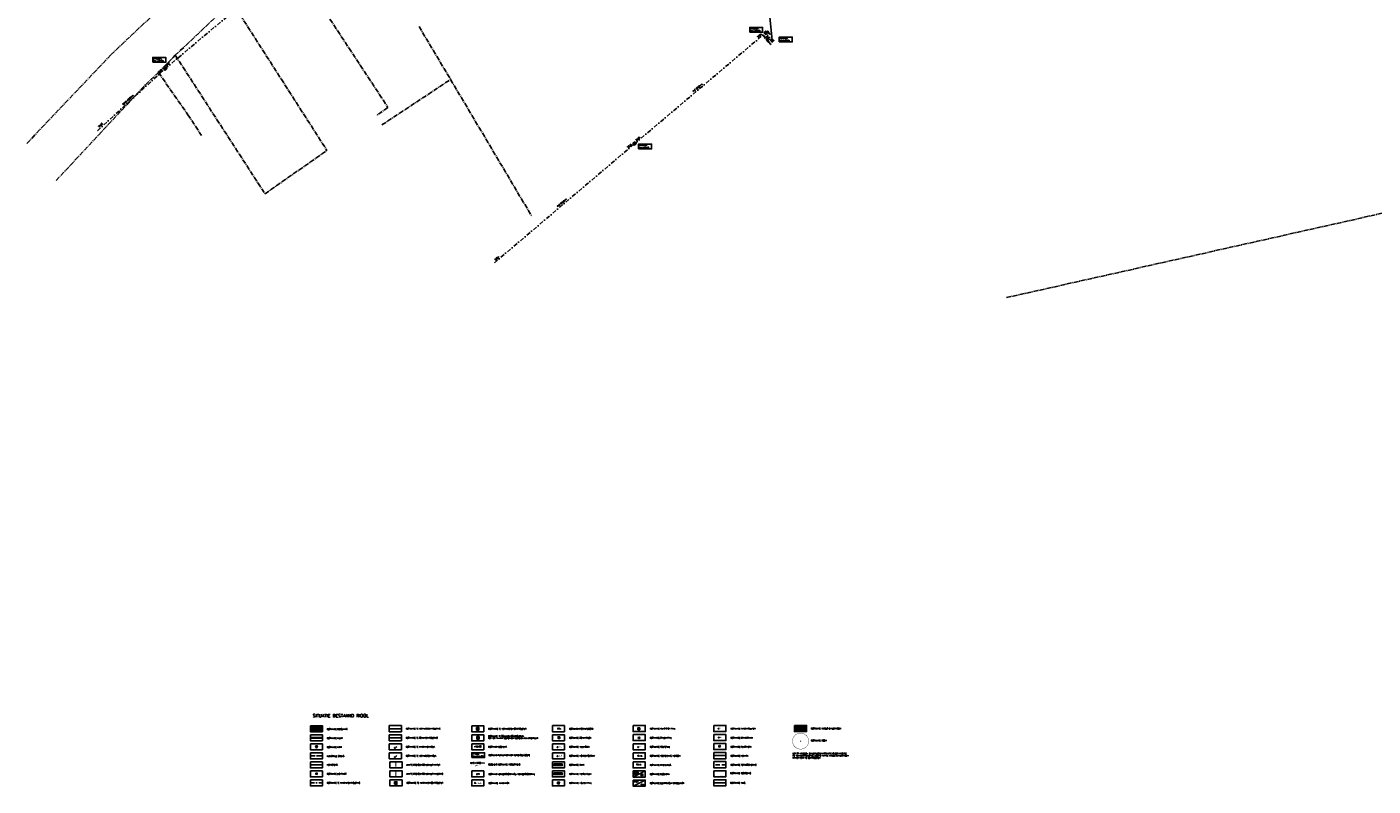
# Model space of a CAD drawing. Header units: metres. Extents: x 202952 to 203755, y 349031 to 349702.
# Tile 1 of 84: x 202983 to 203400, y 349031 to 349266. Entities that reach past the tile are written whole.
import ezdxf
from ezdxf.enums import TextEntityAlignment as Align

# ---------------------------------------------------------------- set-up
doc = ezdxf.new("R2010")
doc.units = ezdxf.units.M
for name, pattern in [('1-200 CENTER', [4.28625, 2.8575, -0.47625, 0.47625, -0.47625]), ('1-200 DASHDOT', [2.54, 1.27, -0.635, 0, -0.635]), ('1-200 DASHED', [1.905, 1.27, -0.635])]:
    doc.linetypes.add(name, pattern=pattern)
for name, color, linetype in [('PH-ALG-WERKGRENS', 3, '1-200 WERKGRENS'), ('PH-BEST-BEBOUWING', 1, 'Continuous'), ('PH-BEST-BEBOUWING-ARCERING', 254, 'Continuous'), ('PH-BEST-BOEMBAK', 6, 'Continuous'), ('PH-BEST-BRIEVENBUS', 6, 'Continuous'), ('PH-BEST-CAIKAST', 6, 'Continuous'), ('PH-BEST-ELKETRAKAST', 6, 'Continuous'), ('PH-BEST-HAAG-HANDHAVEN', 96, '1-200 BLOKHAAG'), ('PH-BEST-INFORMATIEBORD', 6, 'Continuous'), ('PH-BEST-INRIT', 8, 'Continuous'), ('PH-BEST-KADASTRALE-GRENS', 240, '1-200 CENTER'), ('PH-BEST-KL-DATA_ZIGGO BV', 115, '1-200 ZIGGO'), ('PH-BEST-KL-GAS_LAGEDRUK_ENEXIS', 115, '1-200 GASLEIDING LAGE DRUK'), ('PH-BEST-KL-LAAGSPANNING-ENEXIS', 115, '1-200 LAAGSPANNING'), ('PH-BEST-LICHTMAST-HANDHAVENB', 6, 'Continuous'), ('PH-BEST-MUUR-INDICATIEF INGETEKEND', 1, 'Continuous'), ('PH-BEST-PUT-HANDHAVEN', 44, 'Continuous'), ('PH-BEST-RIO-DICHTSCHUIMEN', 222, '1-200 BATTING'), ('PH-BEST-RIO-HANDHAVEN-GEMENGD', 44, '1-200 DASHDOT'), ('PH-BEST-RIO-KOLK TE VERWIJDEREN', 20, 'Continuous'), ('PH-BEST-RIO-PUT-VERVALLEN', 20, 'Continuous'), ('PH-BEST-RIO-TE SCHUIMEN PUT', 222, 'Continuous'), ('PH-BEST-RIO-TEKST', 8, 'Continuous'), ('PH-BEST-RIO-TEKST-PUTTENSTAAT', 8, 'Continuous'), ('PH-BEST-RIO-TEKST-VLOEIVLAK', 8, 'Continuous'), ('PH-BEST-RIO-VERWIJDEREN', 20, '1-200 ZIGZAG'), ('PH-BEST-VOORZIENING MEIBOOM', 6, 'Continuous'), ('PH-INM-AFSLUITER WATER', 6, 'Continuous'), ('PH-INM-AFVALBAK', 6, 'Continuous'), ('PH-INM-ANWBMAST', 6, 'Continuous'), ('PH-INM-BANK', 6, 'Continuous'), ('PH-INM-BANK TEKST', 6, 'Continuous'), ('PH-INM-BOOM-HANDHAVEN', 96, 'Continuous'), ('PH-INM-BRANDKRAAN', 6, 'Continuous'), ('PH-INM-HEKWERK', 6, '1-200 HEKWERK'), ('PH-INM-KOLK VERWIJDEREN', 6, 'Continuous'), ('PH-INM-KUNSTOBJECT', 6, 'Continuous'), ('PH-INM-KUNSTSTOF PAAL', 6, 'Continuous'), ('PH-INM-MEUBILAIR-AFZETPAAL-HOUT', 6, 'Continuous'), ('PH-INM-MEUBILAIR-AFZETPAAL-STAAL', 6, 'Continuous'), ('PH-INM-ROUTEPAAL', 6, 'Continuous'), ('PH-INM-SCHAMPBLOK', 6, 'Continuous'), ('PH-INM-TERRASSCHERM', 6, '1-200 DASHED'), ('PH-INM-VERKEERSBORD', 6, 'Continuous'), ('PH-OPBREEK-BEGROEIING', 96, 'Continuous'), ('PH-OPBREEK-BLOEMBAK', 6, 'Continuous'), ('PH-RIO-SCHILDMUUR-LEIDING', 170, 'Continuous'), ('PH-RIO-SCHILDMUUR-PUT', 240, 'Continuous'), ('PH100', 7, 'Continuous')]:
    doc.layers.add(name, color=color, linetype=linetype)
doc.styles.add('ISO', font='ISO')
doc.styles.add('RDL_MAATVOERING', font='romans.shx')
doc.styles.add('ROMANS', font='romans.shx')
doc.linetypes.add('1-200 BATTING', pattern='A,1.27e-05,-0.127,[134,ltypeshp.shx,S=0.127,R=0,X=-0.127,Y=0],-0.254,[134,ltypeshp.shx,S=0.127,R=180,X=0.127,Y=0],-0.127', length=0.508013)
doc.linetypes.add('1-200 BLOKHAAG', pattern='A,0,-0.035,[1,Gras.shx,S=5,R=0,X=0,Y=0.0025],-0.475', length=0.51)
doc.linetypes.add('1-200 GASLEIDING LAGE DRUK', pattern='A,1.5,-0.6,["GAS LD",ROMANS,S=0.24,R=0,X=-0.5,Y=-0.12],-1', length=3.1)
doc.linetypes.add('1-200 HEKWERK', pattern='A,1.5,-0.4,["X",ROMANS,S=0.24,R=0,X=-0.275,Y=-0.12],-0.05', length=1.95)
doc.linetypes.add('1-200 LAAGSPANNING', pattern='A,1.5,-0.6,["LS",ROMANS,S=0.24,R=0,X=-0.45,Y=-0.12],-0.05', length=2.15)
doc.linetypes.add('1-200 PERSLEIDING', pattern='A,1.5,-0.6,["PERS",ROMANS,S=0.24,R=0,X=-0.5,Y=-0.12],-0.65', length=2.75)
doc.linetypes.add('1-200 WERKGRENS', pattern='A,1.5,-0.6,["WERK",ROMANS,S=0.24,R=0,X=-0.5,Y=-0.12],-0.45', length=2.55)
doc.linetypes.add('1-200 ZIGGO', pattern='A,1.5,-0.6,["ZIGGO",ROMANS,S=0.24,R=0,X=-0.5,Y=-0.12],-0.65', length=2.75)
doc.linetypes.add('1-200 ZIGZAG', pattern='A,0.0001016,-0.2032,[131,ltypeshp.shx,S=0.2032,R=0,X=-0.2032,Y=0],-0.4064,[131,ltypeshp.shx,S=0.2032,R=180,X=0.2032,Y=0],-0.2032', length=0.812902)

# ---------------------------------------------------------------- blocks, each defined once
blk = doc.blocks.new('INRITSYMBOOL')
at = {"layer": 'PH-BEST-INRIT'}
blk.add_lwpolyline([(-0.32, 0.63), (0, 0), (0.31, 0.63)], close=True, dxfattribs=at)
blk = doc.blocks.new('SIE-WEG_PAAL_HOUT')
for p, q in [((-0.1875, 0.1875), (0.1875, -0.1875)), ((0.1875, 0.1875), (-0.1875, -0.1875))]:
    blk.add_line(p, q)
at = {"flags": 128}
blk.add_lwpolyline([(-0.1875, -0.1875), (0.1875, -0.1875), (0.1875, 0.1875), (-0.1875, 0.1875)], close=True, dxfattribs=at)
blk = doc.blocks.new('SIE-WEG_PAAL_KUNSTSTOF')
for p, q in [((-0.19, 0.19), (0.19, -0.19)), ((0.19, 0.19), (-0.19, -0.19))]:
    blk.add_line(p, q)
at = {"flags": 128}
for points in [[(-0.19, -0.19), (0.19, -0.19), (0.19, 0.19), (-0.19, 0.19)], [(-0.09, 0.09), (0.09, 0.09), (0.09, -0.09), (-0.09, -0.09)]]:
    blk.add_lwpolyline(points, close=True, dxfattribs=at)
blk = doc.blocks.new('SIE-WEG_PAAL_BETON')
for radius in [0.25, 0.125]:
    blk.add_circle((0, 0), radius)
blk = doc.blocks.new('77')
at = {"color": 0}
blk.add_circle((0, 0), 0.25, dxfattribs=at)
at = {"color": 0, "style": 'ISO'}
blk.add_attdef('77', (0.6, 0), '', height=0.9, dxfattribs=at)
blk = doc.blocks.new('66')
at = {"color": 0}
blk.add_circle((0, 0), 0.25, dxfattribs=at)
at = {"color": 0, "style": 'RDL_MAATVOERING'}
blk.add_attdef('66', (0.6, 0), '', height=0.4, rotation=3, dxfattribs=at)
blk = doc.blocks.new('65')
at = {"color": 0}
blk.add_circle((0, 0), 0.25, dxfattribs=at)
at = {"color": 0, "style": 'ISO'}
blk.add_attdef('65', (0.6, 0), '', height=0.9, dxfattribs=at)
blk = doc.blocks.new('*U48')
h = blk.add_hatch(color=256)
h.paths.add_polyline_path([(0, 0.375), (-0.375, 0.375), (-0.375, 0), (0, 0)])
h.paths.add_polyline_path([(0.375, -0.375), (0.375, 0), (0, 0), (0, -0.375)])
for p, q in [((-0.375, 0), (0.375, 0)), ((0, 0.375), (0, -0.375))]:
    blk.add_line(p, q)
blk.add_lwpolyline([(-0.375, -0.375), (0.375, -0.375), (0.375, 0.375), (-0.375, 0.375)], close=True)
blk = doc.blocks.new('ANWB')
blk.add_circle((203350.87, 349416.5), 0.25)
at = {"insert": (203351.21, 349416.75), "char_height": 0.9, "attachment_point": 1, "style": 'ISO'}
blk.add_mtext_dynamic_manual_height_columns('ANWB', width=1.4606, gutter_width=2, heights=[0], dxfattribs=at)
blk = doc.blocks.new('*U66')
blk.add_circle((0, 0), 0.15)
at = {"style": 'RDL_MAATVOERING'}
blk.add_text('mb', height=0.4, dxfattribs=at).set_placement((0.3, -0.25))
blk = doc.blocks.new('*U26')
h = blk.add_hatch(color=256)
h.paths.add_polyline_path([(0, 0), (-0.375, 0.375), (-0.375, -0.375)])
h.paths.add_polyline_path([(0.375, 0.375), (0, 0), (0.375, -0.375)])
for p, q in [((-0.375, -0.375), (0.375, 0.375)), ((-0.375, 0.375), (0.375, -0.375))]:
    blk.add_line(p, q)
blk.add_lwpolyline([(-0.375, -0.375), (0.375, -0.375), (0.375, 0.375), (-0.375, 0.375)], close=True)
blk = doc.blocks.new('Materialisatie')
blk.add_solid([(-1.04, 0.17), (-1.04, -0.17), (0, 0)])
at = {"style": 'ROMANS'}
blk.add_attdef('MATERIALISATIE', (-2.63, 0.66), '', height=0.4, dxfattribs=at)
blk = doc.blocks.new('83')
at = {"color": 0}
blk.add_circle((0, 0), 0.25, dxfattribs=at)
at = {"color": 0, "style": 'ISO'}
blk.add_attdef('83', (0.6, 0), '', height=0.9, dxfattribs=at)
blk = doc.blocks.new('CAI-kast')
blk.add_circle((0, 0), 0.15)
at = {"style": 'RDL_MAATVOERING'}
blk.add_text('cai', height=0.4, dxfattribs=at).set_placement((0.3, -0.25))
blk = doc.blocks.new('SCHAMPBLOK')
blk.add_lwpolyline([(203366.28, 349418.82), (203366.73, 349418.54), (203366.44, 349418.08), (203365.99, 349418.36)], close=True)
for points in [[(203366.49, 349418.15), (203366.05, 349418.44)], [(203366.69, 349418.47), (203366.14, 349418.59), (203366.49, 349418.15)], [(203366.24, 349418.75), (203366.69, 349418.47)]]:
    blk.add_lwpolyline(points)
blk = doc.blocks.new('*U52')
h = blk.add_hatch(color=256)
edge = h.paths.add_edge_path()
edge.add_arc((0, 0), 0.142, 90, 270)
edge.add_line((0, -0.14), (0, 0.14))
blk.add_line((0, 0.14), (0, -0.14))
blk.add_circle((0, 0), 0.142)
at = {"ltscale": 0.05, "style": 'ROMANS'}
blk.add_text('K', height=0.3, dxfattribs=at).set_placement((0.28, 0.19))
blk = doc.blocks.new('Elektrakast')
blk.add_circle((0, 0), 0.15)
at = {"style": 'RDL_MAATVOERING'}
blk.add_text('el', height=0.4, dxfattribs=at).set_placement((0.3, -0.25))
blk = doc.blocks.new('*U49')
h = blk.add_hatch(color=256)
edge = h.paths.add_edge_path()
edge.add_arc((0, 0), 0.252, 0, 360)
blk.add_lwpolyline([(-0.375, -0.375), (0.375, -0.375), (0.375, 0.375), (-0.375, 0.375)], close=True)
blk.add_circle((0, 0), 0.252)
blk = doc.blocks.new('Puttenstaat bestaand')
blk.add_wipeout([(0, 0), (4, 0), (4, 1.5), (0, 1.5)])
blk.add_lwpolyline([(0, 0), (4, 0), (4, 1.5), (0, 1.5)], close=True)
at = {"style": 'ROMANS'}
for tag, p in [('NR', (0.07, 0.96)), ('PD', (0.07, 0.2))]:
    blk.add_attdef(tag, p, '', height=0.4, dxfattribs=at)
blk = doc.blocks.new('Brievenbus')
blk.add_circle((0, 0), 0.15)
at = {"style": 'RDL_MAATVOERING'}
blk.add_text('bvb', height=0.4, dxfattribs=at).set_placement((0.3, -0.25))
blk = doc.blocks.new('Lichtmast 2')
at = {"flags": 128}
for points in [[(-0.5, 0), (-0.25, 0)], [(-0.35, 0.35), (-0.18, 0.18)], [(0, 0.25), (0, 0.5)], [(0.18, 0.18), (0.35, 0.35)], [(0.25, 0), (0.5, 0)], [(-0.35, -0.35), (-0.18, -0.18)], [(0, -0.5), (0, -0.25)], [(0.18, -0.18), (0.35, -0.35)]]:
    blk.add_lwpolyline(points, dxfattribs=at)
blk.add_circle((0, 0), 0.25)
blk = doc.blocks.new('74')
at = {"color": 0}
blk.add_circle((0, 0), 0.25, dxfattribs=at)
at = {"style": 'RDL_MAATVOERING'}
blk.add_text('vb', height=0.9, dxfattribs=at).set_placement((0.23, -0.24))
blk = doc.blocks.new('Informatiebord')
blk.add_circle((0, 0), 0.15)
at = {"style": 'RDL_MAATVOERING'}
blk.add_text('in', height=0.4, dxfattribs=at).set_placement((0.3, -0.25))
blk = doc.blocks.new('*U44')
at = {"const_width": 0.1}
blk.add_lwpolyline([(-2.5, 0, 0.990403), (2.5, 0.03, 0.990403), (-2.5, 0.02)], format="xyb", dxfattribs=at)
at = {"linetype": 'Continuous', "const_width": 0.2}
blk.add_lwpolyline([(-0.1, 0, 1), (0.1, 0, 1)], format="xyb", close=True, dxfattribs=at)
blk = doc.blocks.new('*U50')
blk.add_circle((0, 0), 0.142)
at = {"ltscale": 0.05, "style": 'ROMANS'}
blk.add_text('K', height=0.3, dxfattribs=at).set_placement((0.28, 0.19))

msp = doc.modelspace()

# ---------------------------------------------------------------- hatches: boundary and pattern name
at = {"layer": 'PH-BEST-BEBOUWING-ARCERING'}
msp.add_hatch(color=256, dxfattribs=at).paths.add_polyline_path([(203074.29, 349047.4), (203074.29, 349048.9), (203070.92, 349048.9), (203070.92, 349047.4)])
at = {"layer": 'PH-BEST-BOEMBAK', "true_color": 0x9bb8d3, "transparency": 33554687}
h = msp.add_hatch(color=9, dxfattribs=at)
h.dxf.hatch_style = 1
h.paths.add_polyline_path([(203172.1, 349034.19), (203170.7, 349034.2), (203170.7, 349034.91), (203172.09, 349034.9)])
h = msp.add_hatch(color=9, dxfattribs=at)
h.dxf.hatch_style = 1
edge = h.paths.add_edge_path()
edge.add_arc((203173.32, 349034.04), 0.338, 0, 360)
at = {"layer": 'PH-INM-KUNSTOBJECT', "ltscale": 0.2, "true_color": 0x9bb8d3}
h = msp.add_hatch(color=9, dxfattribs=at)
h.dxf.hatch_style = 1
h.paths.add_polyline_path([(203197.63, 349042.88), (203197.44, 349043.15), (203197.12, 349043.04), (203197.12, 349042.71), (203197.44, 349042.61)])

# ---------------------------------------------------------------- linework, layer by layer
at = {"layer": 'PH-ALG-WERKGRENS'}
msp.add_lwpolyline([(203070.54, 349037.14), (203074.29, 349037.14)], dxfattribs=at)
at = {"layer": 'PH-BEST-BEBOUWING'}
msp.add_lwpolyline([(203070.92, 349047.4), (203070.92, 349048.9), (203074.29, 349048.9)], dxfattribs=at)
at = {"layer": 'PH-BEST-HAAG-HANDHAVEN', "flags": 128}
msp.add_lwpolyline([(203199.29, 349031.6), (203195.54, 349031.6)], dxfattribs=at)
at = {"layer": 'PH-BEST-KADASTRALE-GRENS', "ltscale": 0.5}
for p, q in [((203046.49, 349273.21), (203075.67, 349227.6)), ((203104.21, 349266.03), (203113.99, 349249.6)), ((203023.46, 349251.77), (203028.7, 349257.09)), ((203092.71, 349235.49), (203113.99, 349249.6)), ((203113.99, 349249.6), (203139.15, 349207.2)), ((203070.54, 349039.94), (203074.29, 349039.94))]:
    msp.add_line(p, q, dxfattribs=at)
for points in [[(202982.72, 349229.79), (203008.81, 349257.32), (203033.45, 349280.57), (203063.8, 349301.49)], [(203028.7, 349257.09), (203043.18, 349270.84), (203046.49, 349273.21)], [(203076.59, 349268.31), (203094.58, 349240.95), (203090.99, 349238.41)], [(203028.7, 349257.09), (203056.49, 349214.15), (203075.67, 349227.6)], [(202991.76, 349218.26), (203019.45, 349247.98), (203023.46, 349251.77)], [(203023.46, 349251.77), (203032.6, 349238.68), (203036.83, 349232.24)], [(203286.22, 349181.97), (203409.22, 349209.6), (203474.16, 349223.44), (203485.91, 349226.32), (203494.56, 349228.31)]]:
    msp.add_lwpolyline(points, dxfattribs=at)
at = {"layer": 'PH-BEST-KL-DATA_ZIGGO BV', "flags": 128}
msp.add_lwpolyline([(203220.54, 349048.87), (203224.29, 349048.87)], dxfattribs=at)
at = {"layer": 'PH-BEST-KL-GAS_LAGEDRUK_ENEXIS', "flags": 128}
msp.add_lwpolyline([(203220.54, 349047.93), (203224.29, 349047.93)], dxfattribs=at)
at = {"layer": 'PH-BEST-KL-LAAGSPANNING-ENEXIS', "flags": 128}
msp.add_lwpolyline([(203220.54, 349048.4), (203224.29, 349048.4)], dxfattribs=at)
at = {"layer": 'PH-BEST-MUUR-INDICATIEF INGETEKEND'}
for points in [[(203070.54, 349045.64), (203074.29, 349045.64)], [(203070.54, 349045.44), (203074.29, 349045.44)]]:
    msp.add_lwpolyline(points, dxfattribs=at)
at = {"layer": 'PH-BEST-RIO-DICHTSCHUIMEN'}
msp.add_line((203095.14, 349045.55), (203098.61, 349045.55), dxfattribs=at)
at = {"layer": 'PH-BEST-RIO-HANDHAVEN-GEMENGD', "linetype": '1-200 PERSLEIDING'}
msp.add_line((203205.98, 349336.71), (203213.63, 349261.68), dxfattribs=at)
at = {"layer": 'PH-BEST-RIO-HANDHAVEN-GEMENGD'}
for p, q in [((203025.56, 349252.95), (203076.42, 349295.69)), ((203171.01, 349229.69), (203211.6, 349264.05)), ((203211.6, 349264.05), (203213.63, 349261.68)), ((203004.59, 349233.7), (203025.56, 349252.95)), ((203127.58, 349192.77), (203171.01, 349229.69))]:
    msp.add_line(p, q, dxfattribs=at)
msp.add_lwpolyline([(203070.54, 349031.54), (203074.29, 349031.54)], dxfattribs=at)
at = {"layer": 'PH-BEST-RIO-VERWIJDEREN'}
msp.add_line((203095, 349048.35), (203098.75, 349048.35), dxfattribs=at)
at = {"layer": 'PH-INM-BANK', "flags": 128}
for points in [[(203146, 349037.43), (203148.61, 349037.43), (203148.61, 349036.93), (203146, 349036.93)], [(203146, 349034.63), (203148.61, 349034.63), (203148.61, 349034.13), (203146, 349034.13)]]:
    msp.add_lwpolyline(points, close=True, dxfattribs=at)
at = {"layer": 'PH-INM-HEKWERK', "flags": 128}
msp.add_lwpolyline([(203195.54, 349039.99), (203199.29, 349039.99)], dxfattribs=at)
at = {"layer": 'PH-INM-KUNSTOBJECT', "ltscale": 0.2}
msp.add_lwpolyline([(203197.63, 349042.88), (203197.44, 349043.15), (203197.12, 349043.04), (203197.12, 349042.71), (203197.44, 349042.61)], close=True, dxfattribs=at)
at = {"layer": 'PH-INM-TERRASSCHERM', "flags": 128}
msp.add_lwpolyline([(203199.29, 349037.19), (203195.54, 349037.19)], dxfattribs=at)
at = {"layer": 'PH-OPBREEK-BEGROEIING'}
msp.add_lwpolyline([(203195.81, 349035.06, 0, 0.05, -0.520567), (203196.23, 349035.08, 0, 0.05, -0.520567), (203196.65, 349035.11, 0, 0.05, -0.520567), (203197.08, 349035.12, 0, 0.05, -0.520567), (203197.51, 349035.13, 0, 0.05, -0.520567), (203197.94, 349035.13, 0, 0.05, -0.520567), (203198.37, 349035.13, 0, 0.05, -0.520567), (203198.8, 349035.12, 0, 0.05, -0.520567), (203199.05, 349034.79, 0, 0.05, -0.520567), (203199.07, 349034.36, 0, 0.05, -0.520567), (203199.09, 349033.93, 0, 0.05, -0.520567), (203198.78, 349033.73, 0, 0.05, -0.520567), (203198.36, 349033.75, 0, 0.05, -0.520567), (203197.93, 349033.75, 0, 0.05, -0.520567), (203197.5, 349033.75, 0, 0.05, -0.520567), (203197.07, 349033.74, 0, 0.05, -0.520567), (203196.64, 349033.72, 0, 0.05, -0.520567), (203196.22, 349033.7, 0, 0.05, -0.520567), (203195.84, 349033.79, 0, 0.05, -0.520567), (203195.82, 349034.22, 0, 0.05, -0.520567), (203195.84, 349034.65, 0, 0.05, -0.520567)], format="xyseb", close=True, dxfattribs=at)
at = {"layer": 'PH-OPBREEK-BLOEMBAK', "ltscale": 0.25, "flags": 128}
msp.add_lwpolyline([(203172.1, 349034.19), (203170.7, 349034.2), (203170.7, 349034.91), (203172.09, 349034.9)], close=True, dxfattribs=at)
at = {"layer": 'PH-OPBREEK-BLOEMBAK', "ltscale": 0.25}
msp.add_circle((203173.32, 349034.04), 0.338, dxfattribs=at)
at = {"layer": 'PH-RIO-SCHILDMUUR-LEIDING', "const_width": 0.3}
msp.add_lwpolyline([(203097.07, 349033.73), (203097.07, 349034.98)], dxfattribs=at)
at = {"layer": 'PH-RIO-SCHILDMUUR-PUT', "const_width": 0.3}
msp.add_lwpolyline([(203097.07, 349036.53), (203097.07, 349037.78)], dxfattribs=at)
at = {"layer": 'PH100', "color": 1}
for points in [[(203070.54, 349049.27), (203074.29, 349049.27), (203074.29, 349047.4), (203070.54, 349047.4)], [(203070.54, 349046.47), (203074.29, 349046.47), (203074.29, 349044.6), (203070.54, 349044.6)], [(203095, 349049.29), (203098.75, 349049.29), (203098.75, 349047.41), (203095, 349047.41)], [(203095, 349046.49), (203098.75, 349046.49), (203098.75, 349044.61), (203095, 349044.61)], [(203120.54, 349049.26), (203124.29, 349049.26), (203124.29, 349047.38), (203120.54, 349047.38)], [(203120.54, 349046.46), (203124.29, 349046.46), (203124.29, 349044.58), (203120.54, 349044.58)], [(203145.54, 349049.29), (203149.29, 349049.29), (203149.29, 349047.41), (203145.54, 349047.41)], [(203145.54, 349046.49), (203149.29, 349046.49), (203149.29, 349044.61), (203145.54, 349044.61)], [(203170.54, 349049.34), (203174.29, 349049.34), (203174.29, 349047.46), (203170.54, 349047.46)], [(203170.54, 349046.52), (203174.29, 349046.52), (203174.29, 349044.64), (203170.54, 349044.64)], [(203195.54, 349049.34), (203199.29, 349049.34), (203199.29, 349047.46), (203195.54, 349047.46)], [(203195.54, 349046.53), (203199.29, 349046.53), (203199.29, 349044.66), (203195.54, 349044.66)], [(203220.54, 349049.34), (203224.29, 349049.34), (203224.29, 349047.46), (203220.54, 349047.46)], [(203070.54, 349043.67), (203074.29, 349043.67), (203074.29, 349041.8), (203070.54, 349041.8)], [(203095, 349043.69), (203098.75, 349043.69), (203098.75, 349041.81), (203095, 349041.81)], [(203145.54, 349043.69), (203149.29, 349043.69), (203149.29, 349041.81), (203145.54, 349041.81)], [(203170.54, 349043.7), (203174.29, 349043.7), (203174.29, 349041.83), (203170.54, 349041.83)], [(203195.54, 349043.73), (203199.29, 349043.73), (203199.29, 349041.86), (203195.54, 349041.86)], [(203070.54, 349040.87), (203074.29, 349040.87), (203074.29, 349039), (203070.54, 349039)], [(203070.54, 349038.07), (203074.29, 349038.07), (203074.29, 349036.2), (203070.54, 349036.2)], [(203095, 349040.89), (203098.75, 349040.89), (203098.75, 349039.01), (203095, 349039.01)], [(203095.2, 349038.09), (203098.95, 349038.09), (203098.95, 349036.21), (203095.2, 349036.21)], [(203145.54, 349040.89), (203149.29, 349040.89), (203149.29, 349039.01), (203145.54, 349039.01)], [(203145.54, 349038.09), (203149.29, 349038.09), (203149.29, 349036.21), (203145.54, 349036.21)], [(203170.54, 349040.88), (203174.29, 349040.88), (203174.29, 349039.01), (203170.54, 349039.01)], [(203170.54, 349038.07), (203174.29, 349038.07), (203174.29, 349036.19), (203170.54, 349036.19)], [(203195.54, 349040.93), (203199.29, 349040.93), (203199.29, 349039.05), (203195.54, 349039.05)], [(203195.54, 349038.13), (203199.29, 349038.13), (203199.29, 349036.25), (203195.54, 349036.25)], [(203070.54, 349035.27), (203074.29, 349035.27), (203074.29, 349033.4), (203070.54, 349033.4)], [(203095.2, 349035.29), (203098.95, 349035.29), (203098.95, 349033.41), (203095.2, 349033.41)], [(203120.54, 349035.27), (203124.29, 349035.27), (203124.29, 349033.4), (203120.54, 349033.4)], [(203145.54, 349035.29), (203149.29, 349035.29), (203149.29, 349033.41), (203145.54, 349033.41)], [(203170.54, 349035.25), (203174.29, 349035.25), (203174.29, 349033.37), (203170.54, 349033.37)], [(203195.54, 349035.33), (203199.29, 349035.33), (203199.29, 349033.46), (203195.54, 349033.46)], [(203070.54, 349032.47), (203074.29, 349032.47), (203074.29, 349030.6), (203070.54, 349030.6)], [(203095.2, 349032.47), (203098.95, 349032.47), (203098.95, 349030.6), (203095.2, 349030.6)], [(203120.54, 349032.47), (203124.29, 349032.47), (203124.29, 349030.6), (203120.54, 349030.6)], [(203145.54, 349032.49), (203149.29, 349032.49), (203149.29, 349030.61), (203145.54, 349030.61)], [(203170.54, 349032.43), (203174.29, 349032.43), (203174.29, 349030.56), (203170.54, 349030.56)], [(203195.54, 349032.53), (203199.29, 349032.53), (203199.29, 349030.66), (203195.54, 349030.66)]]:
    msp.add_lwpolyline(points, close=True, dxfattribs=at)
for points in [[(203170.54, 349033.37), (203174.29, 349035.25)], [(203170.54, 349030.56), (203174.29, 349032.43)]]:
    msp.add_lwpolyline(points, dxfattribs=at)

# ---------------------------------------------------------------- block references
at = {"layer": 'PH-BEST-BRIEVENBUS', "color": 9}
msp.add_blockref('Brievenbus', (203171.79, 349037.27), dxfattribs=at)
at = {"layer": 'PH-BEST-CAIKAST', "color": 9}
msp.add_blockref('CAI-kast', (203171.01, 349032.03), dxfattribs=at)
at = {"layer": 'PH-BEST-ELKETRAKAST', "color": 9}
msp.add_blockref('Elektrakast', (203173.2, 349031.01), dxfattribs=at)
at = {"layer": 'PH-BEST-INFORMATIEBORD', "color": 9}
msp.add_blockref('Informatiebord', (203147.32, 349048.38), dxfattribs=at)
at = {"layer": 'PH-BEST-INRIT'}
msp.add_blockref('INRITSYMBOOL', (203072.42, 349042.36), dxfattribs=at)
at = {"layer": 'PH-BEST-LICHTMAST-HANDHAVENB', "xscale": 0.75, "yscale": 0.75, "zscale": 0.75}
msp.add_blockref('Lichtmast 2', (203072.46, 349034.4), dxfattribs=at)
at = {"layer": 'PH-BEST-PUT-HANDHAVEN'}
for p, rotation in [((203211.6, 349264.05), 310.5813795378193), ((203213.63, 349261.68), 310.5813795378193), ((203025.56, 349252.95), 40.04188199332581), ((203171.01, 349229.69), 40.58137953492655)]:
    msp.add_blockref('*U26', p, dxfattribs=dict(at, rotation=rotation))
msp.add_blockref('*U26', (203097.01, 349031.52), dxfattribs=at)
at = {"layer": 'PH-BEST-RIO-KOLK TE VERWIJDEREN'}
msp.add_blockref('*U52', (203096.76, 349039.52), dxfattribs=at)
at = {"layer": 'PH-BEST-RIO-PUT-VERVALLEN'}
msp.add_blockref('*U48', (203122.4, 349048.31), dxfattribs=at)
at = {"layer": 'PH-BEST-RIO-TE SCHUIMEN PUT', "rotation": 180.0000000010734}
msp.add_blockref('*U49', (203122.46, 349045.52), dxfattribs=at)
at = {"layer": 'PH-BEST-RIO-TEKST'}
ref = msp.add_blockref('Materialisatie', (203212.61, 349262.86), dxfattribs=dict(at, rotation=310.5813795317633))
ref.add_attrib('MATERIALISATIE', 'PVC %%c250mm ', (203210.74, 349263.06), dxfattribs={"layer": '0', "height": 0.4, "rotation": 310.5814, "style": 'ROMANS'})
ref = msp.add_blockref('Materialisatie', (203191.31, 349246.87), dxfattribs=dict(at, rotation=40.24837875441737))
ref.add_attrib('MATERIALISATIE', 'PVC %%c250mm ', (203189.23, 349245.68), dxfattribs={"layer": '0', "height": 0.4, "rotation": 40.2484, "style": 'ROMANS'})
ref = msp.add_blockref('Materialisatie', (203015.08, 349243.33), dxfattribs=dict(at, xscale=-1, rotation=222.5512498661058))
ref.add_attrib('MATERIALISATIE', 'BETON %%c300mm', (203012.6, 349241.65), dxfattribs={"layer": '0', "height": 0.4, "rotation": 42.3734, "style": 'ROMANS'})
ref = msp.add_blockref('Materialisatie', (203149.29, 349211.23), dxfattribs=dict(at, rotation=40.36798282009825))
ref.add_attrib('MATERIALISATIE', 'PVC %%c250mm ', (203147.22, 349210.04), dxfattribs={"layer": '0', "height": 0.4, "rotation": 40.368, "style": 'ROMANS'})
msp.add_blockref('Materialisatie', (203122.69, 349036.86), dxfattribs=at).add_auto_attribs({'MATERIALISATIE': 'BETON %%c500mm '})
at = {"layer": 'PH-BEST-VOORZIENING MEIBOOM'}
msp.add_blockref('*U66', (203172.13, 349039.95), dxfattribs=at)
at = {"layer": 'PH-INM-AFSLUITER WATER', "xscale": 0.5, "yscale": 0.5, "zscale": 0.5}
msp.add_blockref('65', (203197.04, 349048.36), dxfattribs=at).add_auto_attribs({'65': 'w'})
at = {"layer": 'PH-INM-AFVALBAK', "xscale": 0.5, "yscale": 0.5, "zscale": 0.5}
for p, values in [((203147.12, 349042.6), {'83': 'vnb'}), ((203147.12, 349039.8), {'83': 'hpb'})]:
    msp.add_blockref('83', p, dxfattribs=at).add_auto_attribs(values)
at = {"layer": 'PH-INM-ANWBMAST', "xscale": 0.5, "yscale": 0.5, "zscale": 0.5}
msp.add_blockref('ANWB', (101446.13, 174323.3), dxfattribs=at)
at = {"layer": 'PH-INM-BOOM-HANDHAVEN'}
msp.add_blockref('*U44', (203222.44, 349044.48), dxfattribs=at)
at = {"layer": 'PH-INM-BRANDKRAAN'}
ref = msp.add_blockref('66', (203197.1, 349045.59), dxfattribs=dict(at, xscale=0.5, yscale=0.5, zscale=0.5))
ref.add_attrib('66', 'bk', (203197.46, 349045.45), dxfattribs={"layer": '0', "color": 0, "height": 0.45, "style": 'ISO'})
at = {"layer": 'PH-INM-KOLK VERWIJDEREN'}
msp.add_blockref('*U50', (203096.76, 349042.38), dxfattribs=at)
at = {"layer": 'PH-INM-KUNSTSTOF PAAL', "xscale": 1.5, "yscale": 1.5, "zscale": 1.5, "rotation": 359.6342829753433}
msp.add_blockref('SIE-WEG_PAAL_KUNSTSTOF', (203172.33, 349048.33), dxfattribs=at)
at = {"layer": 'PH-INM-MEUBILAIR-AFZETPAAL-HOUT', "xscale": 1.499999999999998, "yscale": 1.499999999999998, "zscale": 1.499999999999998, "rotation": 359.274127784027}
msp.add_blockref('SIE-WEG_PAAL_HOUT', (203147.41, 349031.52), dxfattribs=at)
at = {"layer": 'PH-INM-MEUBILAIR-AFZETPAAL-STAAL'}
msp.add_blockref('SIE-WEG_PAAL_BETON', (203172.4, 349045.51), dxfattribs=at)
at = {"layer": 'PH-INM-ROUTEPAAL', "xscale": 0.5, "yscale": 0.5, "zscale": 0.5}
msp.add_blockref('77', (203172.11, 349042.64), dxfattribs=at).add_auto_attribs({'77': 'rp'})
at = {"layer": 'PH-INM-SCHAMPBLOK', "rotation": 301.6621809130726}
msp.add_blockref('SCHAMPBLOK', (-201011.66, 338729.23), dxfattribs=at)
at = {"layer": 'PH-INM-VERKEERSBORD', "xscale": 0.5, "yscale": 0.5, "zscale": 0.5}
msp.add_blockref('74', (203122.18, 349034.23), dxfattribs=at)

# ---------------------------------------------------------------- texts
at = {"layer": 'PH-BEST-RIO-TEKST', "insert": (203121.21, 349043.03), "char_height": 0.4, "width": 3.75, "attachment_point": 1, "style": 'ROMANS'}
msp.add_mtext('+124.00', dxfattribs=at)
at = {"layer": 'PH-BEST-RIO-TEKST-VLOEIVLAK', "style": 'ROMANS'}
for s, rotation, p in [('26,57', 40.368, (203209.74, 349263.22)), ('26,47', 310.5814, (203212.4, 349262.43)), ('26,57', 310.5814, (203212.55, 349264.06)), ('29,31', 42.5512, (203026.32, 349254.36)), ('29,31', 42.5512, (203024.02, 349252.23)), ('29,58', 42.5512, (203005.52, 349235.44)), ('26,75', 40.368, (203169.41, 349229)), ('26,75', 40.368, (203172.04, 349231.21)), ('26,94', 40.368, (203128.32, 349194.17))]:
    msp.add_text(s, height=0.4, rotation=rotation, dxfattribs=at).set_placement(p, align=Align.MIDDLE_CENTER)
at = {"layer": 'PH-INM-BANK TEKST', "style": 'ROMANS'}
for s, p in [('ZB', (203146.65, 349037.01)), ('FK', (203146.63, 349034.2))]:
    msp.add_text(s, height=0.36, rotation=0.8083, dxfattribs=at).set_placement(p)
at = {"layer": 'PH100', "color": 2, "attachment_point": 1, "style": 'ROMANS'}
for s, insert, char_height, width in [('SITUATIE BESTAAND RIOOL', (203071.3, 349052.89), 1, 21.2995), ('BESTAANDE BEBOUWING', (203075.68, 349048.44), 0.4, 10.7429), ('BESTAANDE MUUR', (203075.68, 349045.64), 0.4, 10.7429), ('BESTAANDE TE VERWIJDEREN RIOLERING', (203100.13, 349048.56), 0.4, 14.781), ('BESTAANDE TE SCHUIMEN RIOLERING', (203100.13, 349045.76), 0.4, 14.781), ('BESTAANDE TE SCHUIMEN CONTROLEPUT.\\PPUT TOT 1m-MV SLOPEN EN VOORZIEN VAN AFDEKPLAAT', (203125.63, 349046.26), 0.4, 14.781), ('BESTAANDE TE VERWIJDEREN CONTROLEPUT', (203125.68, 349048.54), 0.4, 14.781), ('BESTAANDE KABELS EN LEIDINGEN ', (203225.68, 349048.61), 0.4, 14.781), ('BESTAANDE INRIT', (203075.68, 349042.84), 0.4, 10.7429), ('BESTAANDE TE HANDHAVEN KOLK', (203100.13, 349042.96), 0.4, 14.781), ('WERKGRENS', (203075.68, 349037.35), 0.4, 3.4857), ('KADASTRALE GRENS', (203075.68, 349040.04), 0.4, 10.7429), ('BESTAANDE TE VERWIJDEREN KOLK', (203100.13, 349040.16), 0.4, 14.781), ('AAN TE BRENGEN SCHILDMUUR IN PUT', (203100.33, 349037.36), 0.4, 14.781), ('BESTAANDE LICHTMAST ', (203075.68, 349034.55), 0.4, 7.836), ('AAN TE BRENGEN SCHILDMUUR IN LEIDING ', (203100.33, 349034.56), 0.4, 14.781), ('BESTAANDE TE HANDHAVEN RIOLERING', (203075.68, 349031.75), 0.4, 14.781), ('BESTAANDE TE HANDHAVEN CONTROLEPUT', (203100.33, 349031.75), 0.4, 14.781)]:
    msp.add_mtext(s, dxfattribs=dict(at, insert=insert, char_height=char_height, width=width))
at = {"layer": 'PH100', "color": 2, "char_height": 0.4, "attachment_point": 1, "rotation": 0, "style": 'ROMANS'}
for s, insert, width in [('BESTAAND INFORMATIEBORD', (203150.73, 349048.51), 14.4803), ('BESTAANDE SCHAMPBLOK', (203150.73, 349045.71), 14.4803), ('BESTAANDE KUNSTSTOF PAAL ', (203175.73, 349048.56), 14.4803), ('BESTAANDE STALEN PAAL', (203175.73, 349045.74), 14.4803), ('BESTAANDE WATERAFSLUITER  ', (203200.73, 349048.56), 14.4803), ('BESTAANDE BRANDKRAAN  ', (203200.73, 349045.75), 14.4803), ('BESTAANDE VUILNISBAK', (203150.73, 349042.91), 14.4803), ('BESTAANDE ROUTEPAAL ', (203175.73, 349042.92), 14.4803), ('BESTAANDE KUNSTWERK  ', (203200.73, 349042.95), 14.4803), ('\\A1;BESTAANDE BOOM', (203225.7, 349044.87), 15.5048), ('BESTAANDE HONDENPOEPBAK ', (203150.73, 349040.11), 14.4803), ('BESTAANDE BANK ', (203150.73, 349037.31), 14.4803), ('BESTAANDE VOORZIENING MEIBOOM ', (203175.73, 349040.1), 14.4803), ('BESTAANDE BRIEVENBUS', (203175.73, 349037.29), 14.4803), ('BESTAANDE HEKWRK', (203200.73, 349040.15), 14.4803), ('BESTAANDE TERRASSCHEIDING ', (203200.73, 349037.35), 14.4803), ('BESTAAND VERKEERSBORD INCL. VERKEERSBORDPAAL ', (203125.73, 349034.49), 14.4803), ('BESTAANDE FIETSENKLEM ', (203150.73, 349034.51), 14.4803), ('BESTAANDE BLOEMBAK ', (203175.73, 349034.47), 14.4803), ('BESTAANDE BEGROEIING', (203200.68, 349034.75), 14.4803), ('BESTAANDE ANWB MAST ', (203125.73, 349031.69), 14.4803), ('BESTAANDE HOUTEN PAAL ', (203150.73, 349031.71), 14.4803), ('BESTAANDE ELEKTRA/CAI VERDEELKAST  ', (203175.73, 349031.65), 14.4803), ('BESTAANDE HAAG', (203200.68, 349031.73), 13.6861)]:
    msp.add_mtext(s, dxfattribs=dict(at, insert=insert, width=width))
at = {"layer": 'PH100', "color": 2, "ltscale": 0.1, "insert": (203220.02, 349040.85), "char_height": 0.4, "width": 79.5377, "attachment_point": 1, "style": 'ROMANS'}
msp.add_mtext('LET OP: KABELS- EN LEIDINGEN INFORMATIE IS TER INDICATIE ^JDE AANNEMER DIENT DE LIGGING VAN DE KABELS EN LEIDINGEN \\PIN HET WERK TE CONTROLEREN', dxfattribs=at)

# ---------------------------------------------------------------- next in the draw order: block references
at = {"layer": 'PH-BEST-RIO-TEKST-PUTTENSTAAT'}
for p, values in [((203206.69, 349264.25), {'PD': 'PD=+28.99', 'NR': 'Nr.50338'}), ((203215.84, 349261.22), {'PD': 'PD=+29.01', 'NR': 'Nr.50403'}), ((203021.73, 349254.94), {'PD': 'PD=+31.59', 'NR': 'Nr.50028'}), ((203172.26, 349228.05), {'PD': 'PD=+28.50', 'NR': 'Nr.50339'}), ((203120.54, 349039.37), {'PD': 'PD=+124.00', 'NR': 'Nr.1024'})]:
    msp.add_blockref('Puttenstaat bestaand', p, dxfattribs=at).add_auto_attribs(values)

# ---------------------------------------------------------------- next in the draw order: linework, layer by layer
at = {"layer": 'PH100', "color": 1}
msp.add_lwpolyline([(203120.54, 349043.67), (203124.29, 349043.67), (203124.29, 349041.8), (203120.54, 349041.8)], close=True, dxfattribs=at)

# ---------------------------------------------------------------- next in the draw order: texts
at = {"layer": 'PH100', "color": 2, "char_height": 0.4, "width": 14.781, "attachment_point": 1, "style": 'ROMANS'}
for s, insert in [('BESTAAND VLOEIVLAK ', (203125.68, 349042.95)), ('GEGEVENS BESTAANDE RIOOLSTRENG', (203125.73, 349037.46)), ('BESTAAND PUTNUMMER MET PUTDEKSELHOOGTE', (203125.73, 349040.3))]:
    msp.add_mtext(s, dxfattribs=dict(at, insert=insert))

doc.saveas('drawing.dxf')
